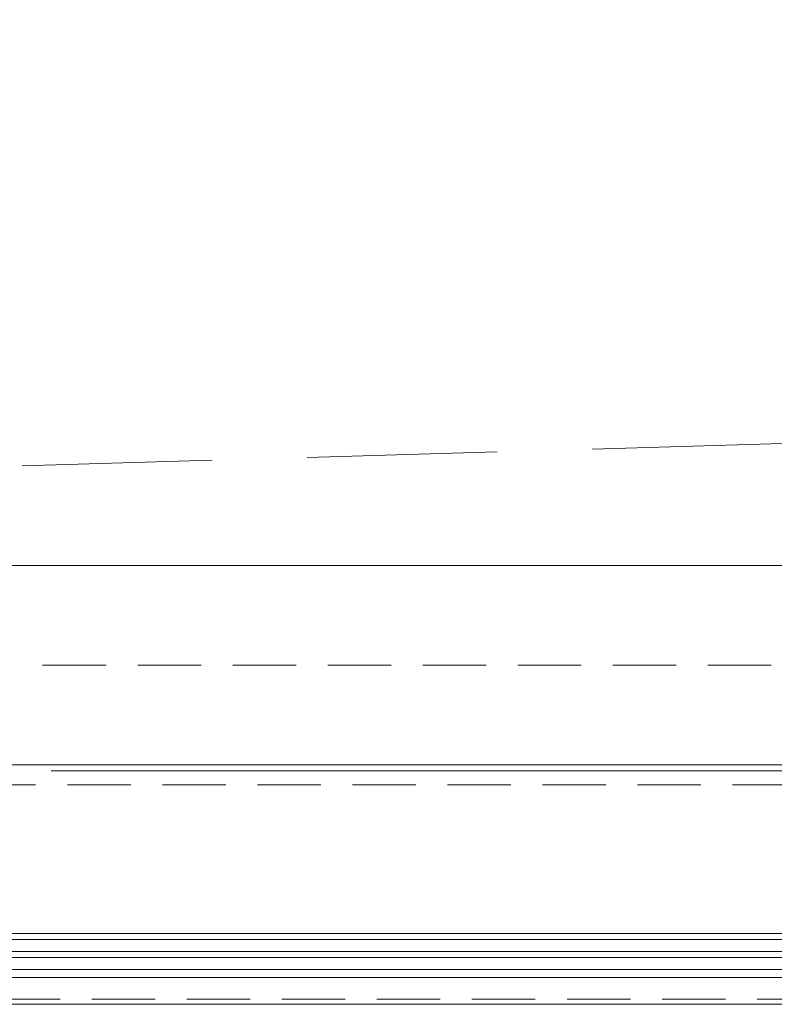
# Model space of a CAD drawing. Header units: millimetres. Extents: x 144573 to 336993, y 74252 to 247042.
# Tile 9 of 256: x 150586 to 151343, y 174615 to 175602. Entities that reach past the tile are written whole.
import ezdxf

# ---------------------------------------------------------------- set-up
doc = ezdxf.new("R2010")
doc.units = ezdxf.units.MM
doc.linetypes.add('ČÁRKOVANÁ', pattern=[19.05, 12.7, -6.35])
for name, color, linetype, lineweight in [('FASÁDA DETAILNÍ', 255, 'Continuous', 0), ('NOVA', 255, 'Continuous', 0), ('TENKA', 255, 'Continuous', 0)]:
    doc.layers.add(name, color=color, linetype=linetype, lineweight=lineweight)

msp = doc.modelspace()

# ---------------------------------------------------------------- linework, layer by layer
at = {"layer": 'FASÁDA DETAILNÍ'}
for p, q in [((153454.98, 174849.259), (150617.98, 174849.259)), ((151868.479, 174686.259), (146726.48, 174686.259)), ((146726.48, 174680.259), (151881.518, 174680.259)), ((151868.479, 174686.304), (149784.479, 174686.362)), ((149784.479, 174680.259), (151881.518, 174680.259)), ((151881.518, 174668.259), (146726.48, 174668.259)), ((146726.48, 174662.259), (151881.518, 174662.259)), ((150831.98, 174668.259), (148733.48, 174668.259)), ((148733.48, 174662.259), (150831.98, 174662.259)), ((151881.518, 174668.259), (150831.98, 174668.259)), ((150831.98, 174662.259), (151881.518, 174662.259)), ((151881.518, 174650.259), (146726.48, 174650.259)), ((150831.98, 174650.259), (148733.48, 174650.259)), ((151881.518, 174650.259), (150831.98, 174650.259)), ((146726.48, 174642.259), (151868.48, 174642.259)), ((148733.48, 174642.259), (150831.98, 174642.259)), ((150831.98, 174642.259), (151868.48, 174642.259))]:
    msp.add_line(p, q, dxfattribs=at)
for points in [[(173301.48, 174615.259), (146721.48, 174615.259), (146721.48, 198295.259), (173301.48, 198295.259)], [(173061.48, 174855.259), (146961.48, 174855.259), (146961.48, 198055.259), (173061.48, 198055.259)]]:
    msp.add_lwpolyline(points, close=True, dxfattribs=at)
at = {"layer": 'FASÁDA DETAILNÍ', "linetype": 'ČÁRKOVANÁ', "ltscale": 5}
for points in [[(173296.48, 174620.259), (146726.48, 174620.259), (146726.48, 198290.259), (173296.48, 198290.259)], [(173081.48, 174835.259), (146941.48, 174835.259), (146941.48, 198075.259), (173081.48, 198075.259)], [(172961.48, 174955.259), (147061.48, 174955.259), (147061.48, 197955.259), (172961.48, 197955.259)]]:
    msp.add_lwpolyline(points, close=True, dxfattribs=at)
at = {"layer": 'NOVA', "linetype": 'ČÁRKOVANÁ', "ltscale": 15}
msp.add_line((147161.48, 175055.259), (172861.48, 175805.259), dxfattribs=at)
at = {"layer": 'NOVA', "ltscale": 5}
msp.add_line((151885.98, 175055.259), (147161.48, 175055.259), dxfattribs=at)
at = {"layer": 'TENKA', "linetype": 'ČÁRKOVANÁ', "ltscale": 7}
msp.add_lwpolyline([(147718.98, 197855.259), (172861.48, 197855.259), (172861.48, 175055.259), (147718.98, 175055.259)], close=True, dxfattribs=at)

doc.saveas('drawing.dxf')
